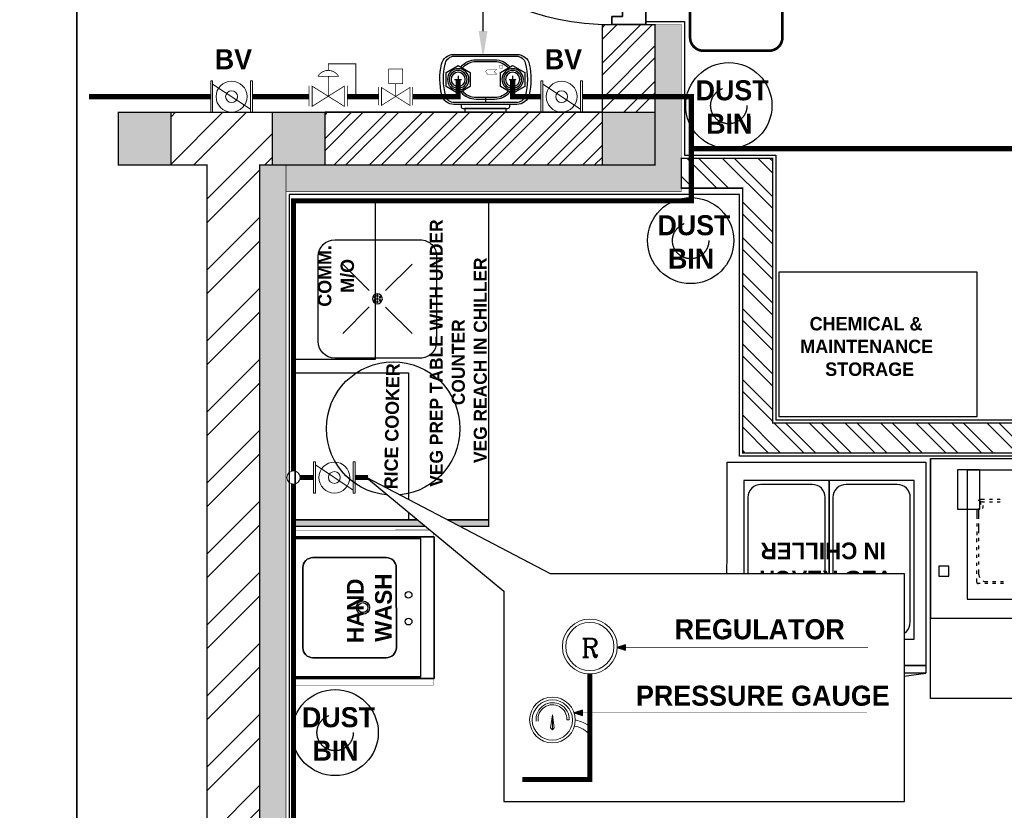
# Model space of a CAD drawing. Header units: millimetres. Extents: x -115221 to 194496, y -122556 to 375476.
# Tile 103 of 169: x 99478 to 103213, y -7136 to -4136. Entities that reach past the tile are written whole.
import ezdxf
from ezdxf import colors
from ezdxf.entities.mleader import LeaderData, LeaderLine
from ezdxf.lldxf.tags import DXFTag
from ezdxf.math import Vec2, Vec3

# ---------------------------------------------------------------- set-up
doc = ezdxf.new("R2010")
doc.units = ezdxf.units.MM
doc.set_wipeout_variables(frame=1)
doc.linetypes.add('CENTER', pattern=[2, 1.25, -0.25, 0.25, -0.25])
doc.linetypes.add('Dash2', pattern=[3, 1.5, -1.5])
for name, color, linetype in [('FUR R0', 8, 'Continuous'), ('PLU - Gas meter', 4, 'Continuous'), ('WWDS FURNITURE LAYOUT', 8, 'Continuous')]:
    doc.layers.add(name, color=color, linetype=linetype)
for name, color, linetype, lineweight in [('M-LPG-DIM', 8, 'Continuous', 0), ('M-LPG-Line', 1, 'Continuous', 0), ('M-LPG-TEXT', 1, 'Continuous', 0), ('M-LPG-Valve', 156, 'Continuous', 0)]:
    doc.layers.add(name, color=color, linetype=linetype, lineweight=lineweight)
doc.styles.add('ARIAL', font='GOTHICB.TTF')
doc.styles.add('CBC', font='romanc.shx')
doc.styles.add('har', font='GOTHICB.TTF')
doc.styles.get("Standard").update_dxf_attribs({"font": 'arial.ttf'})
tags = doc.linetypes.add('GAS_LINE', pattern='A,12.7,-5.08,["GAS",Standard,S=2.54,R=0,X=-2.54,Y=-1.27],-6.35', length=24.13).pattern_tags.tags
tags[6] = DXFTag(74, 10)

# ---------------------------------------------------------------- blocks, each defined once
blk = doc.blocks.new('NIA_Break Line w Scale - 1-100-21829179-F_B-13 PLAN')
at = {"layer": 'FUR R0'}
for p, q in [((6839.8, 266.7), (484.5, 266.7)), ((484.5, 266.7), (6839.8, 266.7))]:
    blk.add_line(p, q, dxfattribs=at)
blk = doc.blocks.new('veg reach in chileerr')
at = {"layer": 'FUR R0'}
blk.add_line((-1748880.68, -980092.99, 0), (-1748876.85, -980120.59, 0), dxfattribs=at)
at = {"layer": 'FUR R0', "elevation": 0}
for points in [[(-1748875.71, -980090.82), (-1748875.71, -980120.59), (-1748876.85, -980120.59), (-1748876.85, -980090.82)], [(-1748845.26, -980090.82), (-1748845.26, -980120.59), (-1748875.71, -980120.59), (-1748875.71, -980090.82)], [(-1748848, -980106.1), (-1748848, -980093.36), (-1748871.79, -980093.36), (-1748871.79, -980106.1)], [(-1748848, -980118.85), (-1748848, -980106.1), (-1748871.79, -980106.1), (-1748871.79, -980118.85)]]:
    blk.add_lwpolyline(points, close=True, dxfattribs=at)
for points in [[(-1748848.59, -980103.56), (-1748848.59, -980095.91, 0.414214), (-1748850.55, -980093.95), (-1748869.24, -980093.95, 0.414214), (-1748871.2, -980095.91), (-1748871.2, -980103.56, 0.414214), (-1748869.24, -980105.52), (-1748850.55, -980105.52, 0.414214)], [(-1748848.59, -980116.3), (-1748848.59, -980108.65, 0.414214), (-1748850.55, -980106.69), (-1748869.24, -980106.69, 0.414214), (-1748871.2, -980108.65), (-1748871.2, -980116.3, 0.414214), (-1748869.24, -980118.26), (-1748850.55, -980118.26, 0.414214)]]:
    blk.add_lwpolyline(points, format="xyb", close=True, dxfattribs=at)
at = {"layer": 'FUR R0'}
blk.add_arc((-1748877.93, -980093.77, 0), 2.87, 67.912, 164.1011, dxfattribs=at)
blk = doc.blocks.new('NIA-AR-DOOR-HOLLOW_METAL_SINGLE - NIA-AR-DOOR-D3a_1000Wx2100H-14814862-F_B-14 PLAN')
at = {"layer": 'FUR R0'}
for p, q in [((-500, 25), (-500, -100)), ((-450, 25), (-500, 25)), ((-500, 25), (-450, 25)), ((-500, -100), (-500, 25)), ((-500, -100), (-500, 25)), ((-500, 25), (-450, 25)), ((-450, -60), (-450, 25)), ((-450, 25), (-450, -60)), ((-450, 25), (-450, -60)), ((450, 25), (500, 25)), ((450, -60), (450, 25)), ((500, 25), (450, 25)), ((450, 25), (450, -60)), ((450, -60), (450, 25)), ((450, 25), (500, 25)), ((500, 25), (500, -100)), ((500, -100), (500, 25)), ((500, 25), (500, -100)), ((-470, -100), (-470, -60)), ((-470, -60), (-450, -60)), ((-450, -60), (-470, -60)), ((-470, -60), (-470, -100)), ((-470, -60), (-470, -100)), ((-450, -60), (-470, -60)), ((470, -60), (450, -60)), ((450, -60), (470, -60)), ((470, -60), (450, -60)), ((470, -100), (470, -60)), ((470, -60), (470, -100)), ((470, -100), (470, -60)), ((-500, -100), (-470, -100)), ((-470, -100), (-500, -100)), ((-470, -100), (-500, -100)), ((-470, -1070), (-470, -100)), ((-470, -100), (-430, -100)), ((-430, -100), (-430, -1070)), ((500, -100), (470, -100)), ((470, -100), (500, -100)), ((500, -100), (470, -100)), ((-430, -1070), (-470, -1070))]:
    blk.add_line(p, q, dxfattribs=at)
blk.add_arc((-470, -100), 970, 270, 360, dxfattribs=at)
blk = doc.blocks.new('KKLL')
for p, q in [((13950.34, -407.74), (13963.14, -407.74)), ((13947.88, -423), (13947.88, -410.2)), ((13965.6, -410.2), (13965.6, -423)), ((13951.58, -411.39), (13955.55, -415.36)), ((13961.95, -411.39), (13957.98, -415.36)), ((13951.56, -421.79), (13955.53, -417.82)), ((13961.95, -421.77), (13957.98, -417.8)), ((13963.14, -425.46), (13950.34, -425.46))]:
    blk.add_line(p, q)
blk.add_lwpolyline([(13971.67, -404.26), (13923.67, -404.26), (13923.67, -433.26), (13971.67, -433.26), (13971.67, -404.26)])
for points in [[(13923.67, -421.26), (13923.67, -404.26), (13945.67, -404.26), (13945.67, -421.26)], [(13947.67, -416.27), (13947.67, -404.26), (13971.67, -404.26), (13971.67, -416.27)]]:
    blk.add_lwpolyline(points, close=True)
blk.add_circle((13937.33, -418.95), 10)
at = {"extrusion": (0, 0, -1)}
for centre, major_axis, start_param, end_param in [((13950.34, -410.2), (-1.74, 1.74), 5.497782, 7.068578), ((13963.14, -410.2), (1.74, 1.74), -0.785403, 0.785393), ((13956.77, -416.58), (-0.529, 0.529), 4.712389, 10.995574), ((13956.33, -416.58), (-0.0784, 0.0784), 4.712389, 10.995574), ((13956.55, -416.2), (0.0784, 0.0784), 1.570796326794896, 7.853981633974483), ((13956.55, -416.96), (-0.0784, 0.0784), 4.712389, 10.995574), ((13956.77, -416.58), (-0.0784, 0.0784), 4.712389, 10.995574), ((13956.99, -416.2), (0.0784, 0.0784), 1.570796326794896, 7.853981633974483), ((13956.99, -416.96), (-0.0784, 0.0784), 4.712389, 10.995574), ((13957.21, -416.58), (0.0784, 0.0784), 1.570796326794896, 7.853981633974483), ((13950.34, -423), (1.74, 1.74), 2.356189, 3.926986), ((13963.14, -423), (-1.74, 1.74), 2.356189, 3.926986)]:
    blk.add_ellipse(centre, major_axis=major_axis, ratio=1, start_param=start_param, end_param=end_param, dxfattribs=at)
blk = doc.blocks.new('vegghndwshh')
at = {"layer": 'FUR R0'}
for p, q in [((32502.8, 15628.35, 0), (32502.8, 15647.35, 0)), ((32502.8, 15647.35, 0), (32520.55, 15647.35, 0)), ((32523.55, 15647.35, 0), (32523.55, 15628.35, 0)), ((32502.8, 15628.35, 0), (32520.55, 15628.35, 0))]:
    blk.add_line(p, q, dxfattribs=at)
at = {"layer": 'FUR R0', "elevation": 0}
for points in [[(32523.8, 15626.35), (32502.55, 15626.35), (32502.55, 15647.6), (32523.8, 15647.6)], [(32502.55, 15626.35), (32523.8, 15626.35), (32523.8, 15647.6), (32502.55, 15647.6)], [(32502.8, 15628.35), (32523.55, 15628.35), (32523.55, 15647.35), (32502.8, 15647.35)]]:
    blk.add_lwpolyline(points, close=True, dxfattribs=at)
for points in [[(32520.67, 15644.53), (32520.67, 15633.53, -0.414214), (32519.17, 15632.03), (32507.17, 15632.03, -0.414214), (32505.67, 15633.53), (32505.67, 15644.53, -0.414214), (32507.17, 15646.03), (32519.17, 15646.03, -0.414214)], [(32505.67, 15644.53), (32505.67, 15633.53, 0.414214), (32507.17, 15632.03), (32519.17, 15632.03, 0.414214), (32520.67, 15633.53), (32520.67, 15644.53, 0.414214), (32519.17, 15646.03), (32507.17, 15646.03, 0.414214)]]:
    blk.add_lwpolyline(points, format="xyb", close=True, dxfattribs=at)
at = {"layer": 'FUR R0'}
for centre, radius in [((32513.17, 15637.03, 0), 1), ((32513.17, 15637.03, 0), 0.75), ((32511.08, 15630.19, 0), 0.5), ((32515.08, 15630.19, 0), 0.5)]:
    blk.add_circle(centre, radius, dxfattribs=at)
blk = doc.blocks.new('FUR R0')
at = {"layer": 'WWDS FURNITURE LAYOUT'}
h = blk.add_hatch(color=8, dxfattribs=at)
h.dxf.hatch_style = 1
h.paths.add_polyline_path([(-7200, 592.9), (-7200, -40.1), (-8700, -40.1), (-8700, 59.9), (-7300, 59.9), (-7300, 592.9)])
h = blk.add_hatch(dxfattribs=at)
h.set_pattern_fill('ANSI32', color=8, scale=10, angle=180)
h.set_pattern_definition([(225, (1979671.92, 2797437.85), (67.351921, -67.351921), []), (225, (1979627.02, 2797437.85), (67.351921, -67.351921), [])])
h.paths.add_polyline_path([(-7500, 592.9), (-7300, 592.9), (-7300, 259.9), (-7500, 259.9)])
h = blk.add_hatch(color=8, dxfattribs=at)
h.dxf.hatch_style = 1
h.paths.add_polyline_path([(-9136, 59.9), (-9336, 59.9), (-9336, 259.9), (-9136, 259.9)])
h = blk.add_hatch(dxfattribs=at)
h.set_pattern_fill('ANSI32', color=8, scale=20, angle=180)
h.set_pattern_definition([(225, (1670971.06, 2824817.45), (134.703842, -134.703842), []), (225, (1670881.26, 2824817.45), (134.703842, -134.703842), [])])
h.paths.add_polyline_path([(-8752, 59.9), (-8800, 59.9), (-8800, -2920.3), (-9000, -2920.3), (-9000, 59.9), (-9136, 59.9), (-9136, 259.9), (-8752, 259.9)])
h = blk.add_hatch(color=8, dxfattribs=at)
h.dxf.hatch_style = 1
h.paths.add_polyline_path([(-8552, 59.9), (-8752, 59.9), (-8752, 259.9), (-8552, 259.9)])
h = blk.add_hatch(dxfattribs=at)
h.set_pattern_fill('ANSI32', color=8, scale=10, angle=180)
h.set_pattern_definition([(225, (1979671.92, 2798471.85), (67.351921, -67.351921), []), (225, (1979627.02, 2798471.85), (67.351921, -67.351921), [])])
h.paths.add_polyline_path([(-7500, 259.9), (-8552, 259.9), (-8552, 59.9), (-7500, 59.9)])
h = blk.add_hatch(color=8, dxfattribs=at)
h.dxf.hatch_style = 1
h.paths.add_polyline_path([(-7300, 59.9), (-7500, 59.9), (-7500, 259.9), (-7300, 259.9)])
at = {"layer": 'WWDS FURNITURE LAYOUT', "ltscale": 50}
h = blk.add_hatch(dxfattribs=at)
h.set_pattern_fill('ANSI32', color=8, scale=10, angle=90)
h.set_pattern_definition([(135, (-1707085.58, -2849989.47), (-67.351921, -67.351921), []), (135, (-1707085.58, -2849944.57), (-67.351921, -67.351921), [])])
h.paths.add_polyline_path([(-7200, 85.6), (-6853.9, 85.6), (-6853.9, -919.4), (-5200.6, -919.4), (-5200.6, -246.4), (-5086.8, -246.4), (-5086.8, -919.4), (-4052.6, -919.4), (-4052.6, -1033.2), (-6967.7, -1033.2), (-6967.7, -28.1), (-7200, -28.1)])
at = {"layer": 'WWDS FURNITURE LAYOUT'}
h = blk.add_hatch(color=8, dxfattribs=at)
h.dxf.hatch_style = 1
h.paths.add_polyline_path([(-8699.5, -40.1), (-8700, -40.1), (-8700, -5900.5), (-8800, -5900.5), (-8800, 59.9), (-8700.5, 59.9)])
at = {"layer": 'WWDS FURNITURE LAYOUT', "ltscale": 50}
h = blk.add_hatch(color=8, dxfattribs=at)
h.dxf.hatch_style = 1
h.paths.add_polyline_path([(-7931.2, -1311.9), (-8676, -1311.9), (-8676, -1286.5), (-7931.2, -1286.4)])
at = {"layer": 'WWDS FURNITURE LAYOUT', "color": 8}
blk.add_line((-7500, 259.9), (-8552, 259.9), dxfattribs=at)
at = {"layer": 'WWDS FURNITURE LAYOUT', "color": 8, "ltscale": 50, "const_width": 10}
blk.add_lwpolyline([(-6817.1, 1643.5), (-6817.1, 543.5, -0.414214), (-6867.1, 493.5), (-7117.1, 493.5, -0.414214), (-7167.1, 543.5), (-7167.1, 1643.5, -0.414214), (-7117.1, 1693.5), (-6867.1, 1693.5, -0.414214)], format="xyb", close=True, dxfattribs=at)
at = {"layer": 'WWDS FURNITURE LAYOUT', "color": 8}
for points in [[(-7335.4, 604.9), (-7188, 604.9), (-7188, 97.6), (-6841.9, 97.6), (-6841.9, -907.4), (-5212.6, -907.4), (-5212.6, -234.4), (-5074.8, -234.4), (-5074.8, -907.4), (-4040.6, -907.4), (-4040.6, -1045.2), (-6979.7, -1045.2), (-6979.7, -52.1), (-8688, -52.1), (-8688, -3702.7), (-7764.6, -3702.7), (-7764.6, -3840.5), (-8688, -3840.5), (-8688, -5900.5), (-6775, -5900.5)], [(-6255.3, -1053.6), (-6255.4, -1661.5)], [(-6255.4, -1964.9), (-6255.3, -1053.6), (-4908.2, -1053.8), (-4908.3, -1965.1), (-6255.4, -1964.9)], [(-5058.5, -1587.4), (-5058.4, -1098.3), (-6116.1, -1098.2), (-6116.2, -1587.3), (-5058.5, -1587.4), (-5058.5, -1551.3)], [(-6069, -1209.6), (-6071.1, -1210.6), (-6073.2, -1212.7), (-6073.2, -1214.9)], [(-6061.6, -1209.6), (-6069, -1209.6)], [(-6058.4, -1218.1), (-6063.7, -1219.1), (-6069, -1220.2)], [(-6065.7, -1214.9), (-6065.7, -1228.7)], [(-6049.9, -1209.6), (-6061.6, -1209.6)], [(-6058.4, -1218.1), (-6049.9, -1218.1)], [(-6020.2, -1209.6), (-6031.9, -1209.6)], [(-6031.9, -1218.1), (-6020.2, -1218.1)], [(-5990.5, -1209.6), (-6002.2, -1209.6)], [(-6002.2, -1218.1), (-5990.5, -1218.1)], [(-6079, -1246.7), (-6079, -1258.4)], [(-6079, -1258.4), (-6079, -1271.1)], [(-6071.6, -1258.4), (-6071.6, -1243.5)], [(-6071.6, -1271.1), (-6071.6, -1258.4)], [(-6056.2, -1232.9), (-6057.3, -1237.2), (-6058.3, -1243.5)], [(-6079, -1271.1), (-6079, -1282.8)], [(-6079, -1300.8), (-6079, -1312.5)], [(-6071.6, -1282.8), (-6071.6, -1271.1)], [(-6071.6, -1316.7), (-6071.6, -1300.8)], [(-6079, -1330.5), (-6079, -1344.3)], [(-6071.6, -1336.9), (-6071.6, -1316.7)], [(-6079, -1371.9), (-6079, -1358.1)], [(-6071.6, -1367.6), (-6071.6, -1354.9)], [(-6079.1, -1401.6), (-6079.1, -1389.9)], [(-6071.6, -1397.4), (-6071.6, -1384.6)], [(-6071.6, -1427.1), (-6071.6, -1415.4)], [(-6079.1, -1431.3), (-6079.1, -1419.6)], [(-6079.1, -1461), (-6079.1, -1449.3)], [(-6071.6, -1456.8), (-6071.6, -1445.1)], [(-6223.3, -1462), (-6223.4, -1500.2), (-6185.2, -1500.2), (-6185.2, -1462.1), (-6223.3, -1462)], [(-6079.1, -1491.8), (-6079.1, -1479)], [(-6071.6, -1495), (-6071.6, -1474.8)], [(-6079.1, -1523.6), (-6079.1, -1509.8)], [(-6079.1, -1523.6), (-6079.1, -1525.7), (-6076.9, -1527.8), (-6074.8, -1527.8)], [(-6067.4, -1527.8), (-6074.8, -1527.8)], [(-6071.6, -1495), (-6070.6, -1501.3), (-6069.5, -1505.6)], [(-6056.8, -1518.3), (-6051.5, -1520.4), (-6046.2, -1520.4)], [(-6037.7, -1527.8), (-6049.4, -1527.8)], [(-6046.2, -1520.4), (-6037.7, -1520.4)], [(-6019.7, -1520.4), (-6008, -1520.4)], [(-6008, -1527.9), (-6019.7, -1527.9)], [(-5990, -1520.4), (-5978.3, -1520.4)], [(-5978.3, -1527.9), (-5990, -1527.9)], [(-4908.3, -1661.7), (-6255.4, -1661.5)]]:
    blk.add_lwpolyline(points, dxfattribs=at)
for points, const_width in [([(-7200, 592.9), (-7200, -40.1), (-8700, -40.1), (-8700, 59.9), (-7300, 59.9), (-7300, 592.9)], 2), ([(-7500, 592.9), (-7300, 592.9), (-7300, 259.9), (-7500, 259.9)], 5), ([(-8752, 59.9), (-8800, 59.9), (-8800, -2920.3), (-9000, -2920.3), (-9000, 59.9), (-9136, 59.9), (-9136, 259.9), (-8752, 259.9)], 5), ([(-7500, 259.9), (-8552, 259.9), (-8552, 59.9), (-7500, 59.9)], 5), ([(-7200, 85.6), (-6853.9, 85.6), (-6853.9, -919.4), (-5200.6, -919.4), (-5200.6, -246.4), (-5086.8, -246.4), (-5086.8, -919.4), (-4052.6, -919.4), (-4052.6, -1033.2), (-6967.7, -1033.2), (-6967.7, -28.1), (-7200, -28.1)], 5.07), ([(-8699.5, -40.1), (-8700, -40.1), (-8700, -5900.5), (-8800, -5900.5), (-8800, 59.9), (-8700.5, 59.9)], 2)]:
    blk.add_lwpolyline(points, close=True, dxfattribs=dict(at, const_width=const_width))
at = {"layer": 'WWDS FURNITURE LAYOUT', "color": 8, "lineweight": 70, "const_width": 5}
for points in [[(-9136, 59.9), (-9336, 59.9), (-9336, 259.9), (-9136, 259.9)], [(-8552, 59.9), (-8752, 59.9), (-8752, 259.9), (-8552, 259.9)], [(-7300, 59.9), (-7500, 59.9), (-7500, 259.9), (-7300, 259.9)]]:
    blk.add_lwpolyline(points, close=True, dxfattribs=at)
at = {"layer": 'WWDS FURNITURE LAYOUT', "color": 8}
for points in [[(-6829.9, -345.4), (-6079.9, -345.4), (-6079.9, -895.4), (-6829.9, -895.4)], [(-6069.9, -1247.8), (-6151.6, -1247.7), (-6151.6, -1096), (-6069.9, -1096)]]:
    blk.add_lwpolyline(points, close=True, dxfattribs=at)
at = {"layer": 'WWDS FURNITURE LAYOUT', "color": 8, "linetype": 'Continuous', "lineweight": 0, "ltscale": 8, "const_width": 5}
blk.add_lwpolyline([(-7931.2, -1311.9), (-8676, -1311.9), (-8676, -1286.5), (-7931.2, -1286.4)], close=True, dxfattribs=at)
at = {"layer": 'WWDS FURNITURE LAYOUT', "color": 8, "ltscale": 10, "const_width": 1.58}
for points in [[(-8676, -1350.8), (-8141.7, -1350.7), (-8141.7, -1325.4), (-8676, -1325.5)], [(-8676, -1889.1), (-8141.7, -1889.2), (-8141.7, -1914.5), (-8676, -1914.5)]]:
    blk.add_lwpolyline(points, close=True, dxfattribs=at)
at = {"layer": 'WWDS FURNITURE LAYOUT', "color": 8, "ltscale": 200}
for centre in [(-7020.3, 285.1, 0), (-7165.1, -227), (-8513.6, -2094, 0)]:
    blk.add_circle(centre, 163.5, dxfattribs=at)
at = {"layer": 'WWDS FURNITURE LAYOUT', "color": 8, "linetype": 'Dash2', "ltscale": 200}
for centre in [(-7020.3, 285.1, 0), (-7165.1, -227), (-8513.6, -2094, 0)]:
    blk.add_circle(centre, 68.9, dxfattribs=at)
at = {"layer": 'WWDS FURNITURE LAYOUT', "color": 8, "rotation": 270}
blk.add_blockref('NIA_Break Line w Scale - 1-100-21829179-F_B-13 PLAN', (-9760, 4417.3), dxfattribs=at)
at = {"layer": 'WWDS FURNITURE LAYOUT', "color": 8, "lineweight": 15, "xscale": 1.034000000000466, "yscale": 1.034000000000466, "zscale": 1.034000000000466, "rotation": 270}
blk.add_blockref('NIA-AR-DOOR-HOLLOW_METAL_SINGLE - NIA-AR-DOOR-D3a_1000Wx2100H-14814862-F_B-14 PLAN', (-7361.2, 1109.9), dxfattribs=at)
at = {"layer": 'WWDS FURNITURE LAYOUT', "color": 8, "linetype": 'ByBlock', "xscale": 25.33333333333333, "yscale": 25.33333333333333, "zscale": 25.33333333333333, "rotation": 89.99294673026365}
blk.add_blockref('KKLL', (-18950.4, -354017.9), dxfattribs=at)
at = {"layer": 'WWDS FURNITURE LAYOUT', "color": 8}
for name, p, xscale, yscale, zscale, rotation in [('veg reach in chileerr', (-24829777.6, 44306495.6, 0), 25.33333333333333, 25.33333333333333, 25.33333333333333, 89.99196019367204), ('vegghndwshh', (387845.5, -825231.3, 0), 25.33333333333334, 25.33333333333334, 25.33333333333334, 90.00803980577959)]:
    blk.add_blockref(name, p, dxfattribs=dict(at, xscale=xscale, yscale=yscale, zscale=zscale, rotation=rotation))
at = {"layer": 'WWDS FURNITURE LAYOUT', "color": 8, "style": 'har'}
for s, height, rotation, p in [('DUST', 76, 0.0332, (-7146.1, 305.3)), ('BIN', 76, 0.0332, (-7106.2, 178.7)), ('DUST', 76, 0.0332, (-7290.9, -206.8, 0)), ('VEG PREP TABLE WITH UNDER', 49.291, 90.008, (-8105.1, -1161.1, 0)), ('COMM.', 50.67, 90.008, (-8528, -477.8, 0)), ('BIN', 76, 0.0332, (-7251.1, -333.4, 0)), ('M/O', 50.67, 90.008, (-8442.1, -424.8, 0)), ('VEG REACH IN CHILLER', 49.291, 90.008, (-7938.3, -1071.2, 0)), ('CHEMICAL &', 51.01, 359.992, (-6713.8, -567.8)), ('COUNTER', 49.29, 90.008, (-8021.7, -851.6, 0)), ('MAINTENANCE', 51.012, 359.992, (-6749.3, -654.1)), ('STORAGE', 51.01, 359.992, (-6654.7, -740.4)), ('RICE COOKER', 50.667, 88.9906, (-8277.1, -1171.1)), ('IN CHILLER', 63.33, 180.0076, (-6424.7, -1372.7, 0)), ('VEG REACH', 63.33, 180.0076, (-6401.7, -1479.9, 0)), ('HAND', 63.33, 90.008, (-8405.7, -1754.3, 0)), ('WASH', 63.33, 90.008, (-8298.6, -1749.5, 0)), ('2 DOOR', 63.33, 180.0076, (-6480.7, -1587, 0)), ('DUST', 76, 0.0332, (-8639.4, -2073.8)), ('BIN', 76, 0.0332, (-8599.5, -2200.4))]:
    blk.add_text(s, height=height, rotation=rotation, dxfattribs=at).set_placement(p)
blk = doc.blocks.new('LPG-BallValve')
at = {"layer": 'M-LPG-Valve', "color": 172}
for p, q in [((-357.3, 135.4), (-357.3, -135.4)), ((-341.1, 135.4), (-357.3, 135.4)), ((-341.1, -135.4), (-341.1, 135.4)), ((-341.1, -135.4), (-341.1, 135.4)), ((-341.1, -135.4), (-341.1, 135.4)), ((-341.1, -108.3), (-16.2, 108.3)), ((-16.2, -135.4), (-16.2, 135.4)), ((-16.2, 135.4), (0, 135.4)), ((-16.2, -135.4), (-16.2, 135.4)), ((-16.2, -135.4), (-16.2, 135.4)), ((0, 135.4), (0, -135.4)), ((-357.3, -135.4), (-341.1, -135.4)), ((0, -135.4), (-16.2, -135.4))]:
    blk.add_line(p, q, dxfattribs=at)
for radius in [133.1, 51]:
    blk.add_circle((-178.7, 0), radius, dxfattribs=at)
blk = doc.blocks.new('Gas Meter')
at = {"layer": 'PLU - Gas meter', "color": 131, "linetype": 'CENTER', "ltscale": 0.001}
for p, q in [((0.01, 0), (-0.01, 0)), ((0, -0.01), (0, 0.01)), ((0.01, -0.1524), (-0.01, -0.1524)), ((0, -0.1624), (0, -0.1424))]:
    blk.add_line(p, q, dxfattribs=at)
at = {"layer": 'PLU - Gas meter', "color": 131, "ltscale": 10}
blk.add_line((-0.092, -0.0082), (-0.092, -0.1442), dxfattribs=at)
for points in [[(0.07, 0.0125, 0.352055), (0.0425, 0.0467, 0.113553), (-0.0432, 0.0459, 0.346804), (-0.07, 0.0118), (-0.07, -0.1642, 0.346804), (-0.0432, -0.1983, 0.113553), (0.0425, -0.1991, 0.352055), (0.07, -0.1649)], [(-0.0466, 0.0347, 0.337567), (-0.065, 0.0106), (-0.065, -0.163, 0.337567), (-0.0466, -0.1871, 0.130298), (0.0462, -0.1879, 0.34283), (0.065, -0.1637), (0.065, 0.0113, 0.34283), (0.0462, 0.0355, 0.130298)], [(-0.07, -0.1442), (-0.076, -0.1442, -0.414214), (-0.081, -0.1392), (-0.081, -0.0132, -0.414214), (-0.076, -0.0082), (-0.07, -0.0082)]]:
    blk.add_lwpolyline(points, format="xyb", close=True, dxfattribs=at)
for points in [[(0.0196, -0.034), (0.0393, 0), (0.0196, 0.034), (-0.0196, 0.034), (-0.0393, 0), (-0.0196, -0.034)], [(-0.081, -0.1342), (-0.092, -0.1342), (-0.092, -0.0182), (-0.081, -0.0182)], [(0.0196, -0.1864), (0.0393, -0.1524), (0.0196, -0.1184), (-0.0196, -0.1184), (-0.0393, -0.1524), (-0.0196, -0.1864)]]:
    blk.add_lwpolyline(points, close=True, dxfattribs=at)
at = {"layer": 'PLU - Gas meter', "color": 0, "ltscale": 10}
for points in [[(-0.0356, -0.1443, -0.219916), (-0.055, -0.1024), (-0.055, -0.05, -0.219916), (-0.0356, -0.0081)], [(-0.0324, -0.1405, -0.219916), (-0.05, -0.1024), (-0.05, -0.05, -0.219916), (-0.0324, -0.0119)], [(0.0324, -0.1405, 0.219916), (0.05, -0.1024), (0.05, -0.05, 0.219916), (0.0324, -0.0119)], [(0.0356, -0.1443, 0.219916), (0.055, -0.1024), (0.055, -0.05, 0.219916), (0.0356, -0.0081)]]:
    blk.add_lwpolyline(points, format="xyb", dxfattribs=at)
at = {"layer": 'PLU - Gas meter', "color": 131, "ltscale": 10, "const_width": 0.001}
for points in [[(0.0139, -0.0442), (0.0139, -0.0692), (0.0214, -0.0762), (0.0289, -0.0692), (0.0289, -0.0442), (0.0214, -0.0512)], [(0.0317, -0.0362), (0.0397, -0.0362), (0.0397, -0.0282), (0.0317, -0.0282)]]:
    blk.add_lwpolyline(points, close=True, dxfattribs=at)
at = {"layer": 'PLU - Gas meter', "color": 131, "ltscale": 10}
blk.add_lwpolyline([(-0.05, -0.0762), (-0.065, -0.0762)], dxfattribs=at)
at = {"layer": 'PLU - Gas meter', "color": 8, "ltscale": 10}
for centre, radius in [((0, 0), 0.03), ((0, 0), 0.025), ((0, 0), 0.02), ((0, -0.1524), 0.03), ((0, -0.1524), 0.025), ((0, -0.1524), 0.02)]:
    blk.add_circle(centre, radius, dxfattribs=at)
blk = doc.blocks.new('SOLENOID')
at = {"color": 5, "const_width": 0.17}
for points in [[(2.19, 3.48), (-2.19, 3.48), (2.19, -3.48), (-2.19, -3.48)], [(6.71, 1.71), (6.71, -1.71), (3.16, -1.71), (3.16, 1.71)]]:
    blk.add_lwpolyline(points, close=True, dxfattribs=at)
for points in [[(2.31, 4.16), (-2.19, 4.16)], [(0, 0), (3.16, 0)], [(2.31, -4.16), (-2.19, -4.16)]]:
    blk.add_lwpolyline(points, dxfattribs=at)
blk = doc.blocks.new('PRV')
at = {"color": 6, "transparency": 33554687, "const_width": 1.85}
for points in [[(0, 60.8), (0, 76.2), (64.8, 76.2), (64.8, 0.7), (45.1, 0.7)], [(0, 0), (0, 46.7)], [(-45.1, 25.1), (-45.1, -23.7)], [(45.1, 25.1), (45.1, -23.7)]]:
    blk.add_lwpolyline(points, dxfattribs=at)
blk.add_lwpolyline([(24.4, 46.7), (-24.4, 46.7, -0.576577), (24.4, 46.7)], format="xyb", dxfattribs=at)
blk.add_lwpolyline([(-37.7, 23.7), (-37.7, -23.7), (37.7, 23.7), (37.7, -23.7)], close=True, dxfattribs=at)

msp = doc.modelspace()

# ---------------------------------------------------------------- linework, layer by layer
at = {"layer": 'M-LPG-Line', "linetype": 'GAS_LINE', "lineweight": 0, "ltscale": 0.5, "const_width": 19.7, "elevation": 0}
for points in [[(101141.5, -4362.6), (101141.5, -4428), (100968.9, -4428)], [(101348.1, -4362.6), (101348.1, -4428), (101455, -4428)], [(100203.1, -4428), (99741.5, -4428)], [(100575.9, -4428), (100360.8, -4428)], [(100840.1, -4428), (100721.4, -4428)]]:
    msp.add_lwpolyline(points, dxfattribs=at)
at = {"layer": 'M-LPG-Line', "linetype": 'GAS_LINE', "lineweight": 0, "ltscale": 0.1, "const_width": 19.7, "elevation": 0}
msp.add_lwpolyline([(107366.8, -4961), (107366.8, -4625.2), (102026.2, -4625.2)], dxfattribs=at)
at = {"layer": 'M-LPG-Line', "lineweight": 0, "const_width": 19.7}
for points in [[(100593, -5873.3), (100539.9, -5873.3)], [(100799.3, -5873.3), (100750.8, -5873.3)]]:
    msp.add_lwpolyline(points, dxfattribs=at)
at = {"layer": 'M-LPG-Line', "lineweight": 0}
msp.add_circle((100517.1, -5873.3), 25, dxfattribs=at)

# ---------------------------------------------------------------- block references
at = {"transparency": 33554687, "xscale": 1.612730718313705, "yscale": 1.612730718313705, "zscale": 1.612730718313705}
msp.add_blockref('PRV', (100648.6, -4426.5, 0), dxfattribs=at)
at = {"transparency": 33554687, "xscale": 15.47774611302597, "yscale": 15.47774611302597, "zscale": 15.47774611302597, "rotation": 90}
msp.add_blockref('SOLENOID', (100904.5, -4427.3, 0), dxfattribs=at)
at = {"layer": 'M-LPG-Valve', "extrusion": (0, 0, -1), "xscale": 0.4415382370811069, "yscale": 0.4415382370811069, "zscale": -0.4415382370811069, "rotation": 180}
for p in [(-100360.8, -4428, 0), (-101612.8, -4428, 0)]:
    msp.add_blockref('LPG-BallValve', p, dxfattribs=at)
at = {"layer": 'M-LPG-Valve', "extrusion": (0, 0, -1), "xscale": 0.4415382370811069, "yscale": 0.4415382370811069, "zscale": -0.4415382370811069}
msp.add_blockref('LPG-BallValve', (-100593, -5873.3), dxfattribs=at)
at = {"layer": 'PLU - Gas meter', "color": 0, "transparency": 33554687, "extrusion": (0, -0.000132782, 1), "xscale": -1355.521189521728, "yscale": 1355.521189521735, "zscale": 1355.52118952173, "rotation": 269.9999999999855}
msp.add_blockref('Gas Meter', (101348.1, -4362.6, 0.6), dxfattribs=at)
at = {"layer": 'WWDS FURNITURE LAYOUT'}
msp.add_blockref('FUR R0', (109188.4, -4747.2), dxfattribs=at)

# ---------------------------------------------------------------- next in the draw order: texts
at = {"layer": 'M-LPG-TEXT', "ltscale": 500, "char_height": 76.2, "attachment_point": 2, "style": 'ARIAL', "bg_fill": 3, "box_fill_scale": 1, "bg_fill_color": 256, "bg_fill_transparency": 0}
for insert in [(100288.9, -4248.1, -12.7), (101540.8, -4248.1, -12.7)]:
    msp.add_mtext_dynamic_manual_height_columns('\\pxqc;BV', width=141.935, gutter_width=22225, heights=[0], dxfattribs=dict(at, insert=insert))

# ---------------------------------------------------------------- next in the draw order: wipeouts: each hides what was drawn before it
msp.add_wipeout([(102834, -6238.3), (102834, -7102.8), (101314.1, -7102.8), (101314.1, -6304.7), (100794, -5873.3), (101491.3, -6238.3)])

# ---------------------------------------------------------------- next in the draw order: hatches: boundary and pattern name
h = msp.add_hatch(color=18)
h.dxf.hatch_style = 1
h.paths.add_polyline_path([(101744.9, -6517.8), (101775.9, -6528), (101775.9, -6507.6)])
h = msp.add_hatch(color=256)
h.dxf.hatch_style = 1
h.paths.add_polyline_path([(101744.9, -6517.8), (101775.9, -6528), (101775.9, -6507.6)])
h = msp.add_hatch(color=18)
h.dxf.hatch_style = 1
h.paths.add_polyline_path([(101582.7, -6765.9), (101613.7, -6776), (101613.7, -6755.7)])
h = msp.add_hatch(color=256)
h.dxf.hatch_style = 1
h.paths.add_polyline_path([(101582.7, -6765.9), (101613.7, -6776), (101613.7, -6755.7)])

# ---------------------------------------------------------------- next in the draw order: linework, layer by layer
at = {"color": 1}
msp.add_lwpolyline([(100794, -5873.3), (101314.1, -6304.7), (101314.1, -7102.8), (102834, -7102.8), (102834, -6238.3), (101491.3, -6238.3), (100794, -5873.3)], dxfattribs=at)
at = {"color": 7, "elevation": -0.6}
for points in [[(101744.9, -6517.8), (101775.9, -6528), (101775.9, -6507.6), (101744.9, -6517.8)], [(101582.7, -6765.9), (101613.7, -6776), (101613.7, -6755.7), (101582.7, -6765.9)]]:
    msp.add_lwpolyline(points, dxfattribs=at)
at = {"color": 7, "const_width": 1.64, "elevation": -0.6}
for points in [[(101775.9, -6517.8), (102695.6, -6517.8)], [(101613.7, -6765.9), (102692.4, -6765.9)]]:
    msp.add_lwpolyline(points, dxfattribs=at)
at = {"layer": 'M-LPG-Line', "color": 5, "lineweight": 0}
msp.add_line((101563, -6793.4, -0.6), (101553.6, -6793.4, -0.6), dxfattribs=at)
at = {"layer": 'M-LPG-Line', "linetype": 'GAS_LINE', "lineweight": 0, "ltscale": 0.1, "const_width": 19.7}
for points in [[(100517.1, -5848.2), (100517.1, -4823.2), (102026.2, -4823.2), (102026.2, -4428), (101612.8, -4428)], [(101523, -8650.1), (101438.1, -8650.1), (101438.1, -8427.2), (100517.1, -8427.2), (100517.1, -5898.3)]]:
    msp.add_lwpolyline(points, dxfattribs=at)
at = {"layer": 'M-LPG-Line', "lineweight": 0, "const_width": 19.7, "elevation": -0.6}
msp.add_lwpolyline([(101640.8, -6618.8), (101640.8, -7019), (101385.3, -7019)], dxfattribs=at)
at = {"layer": 'M-LPG-Line', "color": 5, "lineweight": 0, "elevation": -0.6}
for points in [[(101498.7, -6774.3), (101492.1, -6822.7), (101498.7, -6830.6)], [(101498.7, -6830.6), (101498.7, -6774.3)], [(101498.7, -6774.3), (101505.3, -6822.7), (101498.7, -6830.6)]]:
    msp.add_lwpolyline(points, dxfattribs=at)
at = {"layer": 'M-LPG-Line', "lineweight": 0}
for radius in [104.1, 91.5]:
    msp.add_circle((101640.8, -6514.6, -0.6), radius, dxfattribs=at)
at = {"layer": 'M-LPG-Line', "color": 5, "lineweight": 0}
for radius in [86.7, 76.4]:
    msp.add_circle((101498.9, -6793.4, -0.6), radius, dxfattribs=at)
for centre, radius, start, end in [((101500, -6790.8, -0.6), 63, 357.6433, 185.9476), ((101499, -6790.4, -0.6), 54.7, 356.9143, 187.228)]:
    msp.add_arc(centre, radius, start, end, dxfattribs=at)
at = {"layer": 'M-LPG-Line', "lineweight": 0}
for centre, radius, start, end in [((101556.4, -6938.7, -0.6), 148.2, 53.9231, 78.6097), ((101564.5, -6914.1, -0.6), 99.4, 39.0176, 79.5358)]:
    msp.add_arc(centre, radius, start, end, dxfattribs=at)

# ---------------------------------------------------------------- next in the draw order: texts
at = {"layer": 'M-LPG-DIM', "linetype": 'Continuous', "style": 'CBC'}
msp.add_text('R', height=70.8, dxfattribs=at).set_placement((101608, -6554.7, -0.6))
at = {"layer": 'M-LPG-TEXT', "ltscale": 500, "char_height": 76.2, "attachment_point": 1, "style": 'ARIAL'}
for s, width, insert in [('REGULATOR', 683.046, (101962.6, -6411.1, -0.6)), ('\\A1;\\pxt0;PRESSURE GAUGE', 976.583, (101815.8, -6663, -0.6))]:
    msp.add_mtext_dynamic_manual_height_columns(s, width=width, gutter_width=22225, heights=[0], dxfattribs=dict(at, insert=insert))

# ---------------------------------------------------------------- next in the draw order: leaders
at = {"layer": 'M-LPG-TEXT', "ltscale": 500}
ml = msp.add_multileader_mtext('Standard', dxfattribs=at)
ml.set_content('{\\fArial|b1|i0|c0|p34;\\C1;GAS METER LOCATED AT NEAR KFC FIRE EXIT DOOR}', color=5)
ml.set_leader_properties(color=1)
ml.build(insert=Vec2(0, 0))
ml.multileader.update_dxf_attribs({"dogleg_length": 1.16, "arrow_head_size": 101.6})
ctx = ml.context
ctx.base_point, ctx.char_height, ctx.arrow_head_size, ctx.landing_gap_size, ctx.plane_origin, ctx.plane_x_axis, ctx.plane_y_axis = Vec3(99437.7, -3678.2, -12.7), 88.9, 101.6, 50.8, Vec3(103276.6, -5652, -12.7), Vec3(1, -0.000719), Vec3(0.000719, 1)
ctx.text_align_type = 2
notes = []
notes.append((ctx, [(1, (1, 1, 0), (101235.5, -3679.5, -12.7), (-1, 0.000719), 29.4, [(0, [(101236, -4281.1, -12.7)], 0, [])])]))
ctx.mtext.insert, ctx.mtext.text_direction, ctx.mtext.rotation, ctx.mtext.width, ctx.mtext.defined_height, ctx.mtext.alignment, ctx.mtext.flow_direction = Vec3(101155.3, -3634.3, -12.7), Vec3(1, -0.000719), 6.282466, 1676.891, 85.5, 3, 5
ctx.mtext.has_bg_fill, ctx.mtext.bg_color, ctx.mtext.bg_scale_factor, ctx.mtext.bg_transparency, ctx.mtext.use_window_bg_color = 1, -1073741824, 1, 0, 1
for ctx, leaders in notes:
    for number, flags, end, landing, length, lines in leaders:
        leader = LeaderData()
        leader.index, (leader.has_last_leader_line, leader.has_dogleg_vector, leader.attachment_direction) = number, flags
        leader.last_leader_point, leader.dogleg_vector, leader.dogleg_length = Vec3(end), Vec3(landing), length
        for number, points, colour, breaks in lines:
            line = LeaderLine()
            line.index, line.vertices, line.color, line.breaks = number, Vec3.list(points), colors.encode_raw_color(colour), breaks
            leader.lines.append(line)
        ctx.leaders.append(leader)

doc.saveas('drawing.dxf')
